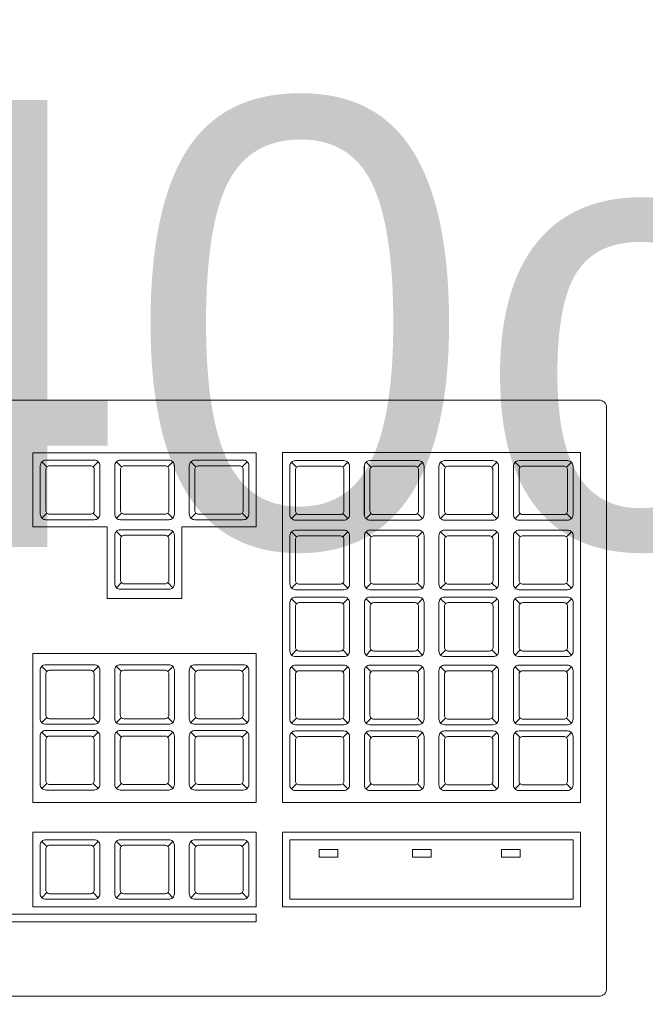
# Model space of a CAD drawing. Header units: millimetres. Extents: x 26866 to 1024070, y -428191 to 408885.
# Tile 111 of 248: x 181521 to 181689, y 388940 to 389205. Entities that reach past the tile are written whole.
import ezdxf

# ---------------------------------------------------------------- set-up
doc = ezdxf.new("R2010")
doc.units = ezdxf.units.MM
doc.header["$LTSCALE"] = 2
for name, color, linetype, lineweight in [('0_OPIS', 7, 'Continuous', 13), ('3DPLAN_A_TABELKA POMIESZCZEŃ', 7, 'Continuous', 0), ('Opisy', 7, 'Continuous', 13)]:
    doc.layers.add(name, color=color, linetype=linetype, lineweight=lineweight)
doc.layers.add('3DPLAN_A_KRESKOWANIE 1', color=253, linetype='Continuous')
doc.layers.add('3DPLAN_A_OPIS', color=8, linetype='Continuous')
doc.layers.add('FURNITURE ZD 1 500', color=7, linetype='Continuous', lineweight=13, true_color=0x9fa8a5)
doc.styles.add('ARIAL', font='arial.ttf')

# ---------------------------------------------------------------- blocks, each defined once
blk = doc.blocks.new('kondygnacja -1')
at = {"layer": '3DPLAN_A_KRESKOWANIE 1'}
h = blk.add_hatch(dxfattribs=at)
h.set_pattern_fill('ANSI31', color=256, scale=7.5, style=0)
h.set_pattern_definition([(45, (23044.838, -26883.88), (-16.83798, 16.83798), [])])
h.paths.add_polyline_path([(31677.485, -24430.84), (30214.868, -24430.84), (30214.868, -24470.84), (30429.606, -24470.84), (30429.606, -24477.84), (30447.606, -24477.84), (30447.606, -24818.84), (30476.606, -24818.84), (30476.606, -24470.84), (31012.606, -24470.84), (31012.606, -24478.84), (31079.606, -24478.84), (31079.606, -24470.84), (31638.606, -24470.84), (31638.606, -25036.84), (31079.606, -25036.84), (31079.606, -25028.84), (31012.606, -25028.84), (31012.606, -25036.84), (30611.38, -25036.84), (30611.38, -25072.84), (31023.606, -25072.84), (31034.606, -25082.84), (31034.606, -25330.84), (31023.606, -25340.84), (30831.396, -25340.84, -0.038531), (30832.58, -25356.183), (30832.58, -25371.84), (31079.606, -25371.84), (31079.606, -25072.84), (31638.606, -25072.84), (31638.606, -25943.84), (30832.58, -25943.84), (30832.58, -26009.84), (31677.485, -26009.84)])
h.paths.add_polyline_path([(30682.606, -26009.84), (30832.58, -26009.84), (30832.58, -25943.84), (30760.606, -25943.84), (30760.606, -25454.668), (30735.606, -25464.584), (30735.606, -25943.84), (30682.606, -25943.84)])
h.paths.add_polyline_path([(30679.606, -25371.84), (30735.606, -25371.84), (30735.606, -25464.584), (30760.606, -25454.668), (30760.606, -25371.84), (30832.58, -25371.84), (30832.58, -25356.183, 0.038531), (30831.396, -25340.84), (30679.606, -25340.84)])
h.paths.add_polyline_path([(30355.83, -25371.84), (30425.606, -25371.84), (30425.606, -25379.84), (30463.606, -25379.84), (30463.606, -25424.739), (30471.606, -25424.739), (30471.606, -25395.84), (30533.606, -25395.84), (30533.606, -25371.84), (30576.606, -25371.84), (30576.606, -25341.84), (30472.606, -25341.84), (30472.606, -25326.84), (30427.606, -25326.84), (30427.606, -25341.84), (30355.83, -25341.84)])
h.paths.add_polyline_path([(30456.606, -25936.84), (30425.606, -25936.84), (30425.606, -25945.84), (30380.606, -25945.84), (30380.606, -26009.84), (30512.606, -26009.84), (30512.606, -25943.84), (30466.606, -25943.84), (30466.606, -25712.84), (30456.606, -25712.84)])
h.paths.add_polyline_path([(28888.606, -25941.84), (28888.606, -26009.84), (29013.606, -26009.84), (29013.606, -25941.84)])
h.paths.add_polyline_path([(28591.166, -26009.84), (28591.166, -25944.84), (28547.606, -25944.84), (28547.606, -26009.84)])
h.paths.add_polyline_path([(28624.606, -25870.534), (28654.797, -25870.534), (28654.797, -25924.534), (28624.606, -25924.534), (28624.606, -25944.84), (28591.166, -25944.84), (28591.166, -26009.84), (28713.606, -26009.84), (28713.606, -25941.84), (28672.606, -25941.84), (28672.606, -25932.84), (28657.606, -25932.84), (28657.606, -25716.84), (28624.606, -25716.84)])
h.paths.add_polyline_path([(28372.606, -25944.84), (28328.606, -25944.84), (28328.606, -25907.84), (28282.606, -25907.84), (28282.606, -25944.84), (28248.606, -25944.84), (28248.606, -26009.84), (28372.606, -26009.84)])
h.paths.add_polyline_path([(28092.606, -25563.84), (28054.606, -25563.84), (28054.606, -25383.84), (28067.602, -25383.84), (28067.606, -25375.84), (28340.606, -25375.84), (28340.606, -25341.84), (28070.606, -25341.84), (28070.606, -25332.84), (28030.606, -25332.84), (28030.606, -25395.598), (28048.707, -25395.598), (28048.707, -25449.598), (28030.606, -25449.598), (28030.606, -26009.84), (28073.606, -26009.84), (28073.606, -25944.84), (28054.606, -25944.84), (28054.606, -25668.84), (28092.606, -25668.84)])
h.paths.add_polyline_path([(27949.606, -25495.746), (27949.606, -25507.746), (27983.295, -25507.746), (27983.295, -25521.746), (27949.606, -25521.746), (27949.606, -25531.84), (27999.606, -25531.84), (27999.606, -25934.84), (27982.606, -25934.84), (27982.606, -25942.84), (27947.606, -25942.84), (27947.606, -26009.84), (28026.624, -26009.84), (28026.624, -25449.598), (27999.606, -25449.598), (27999.606, -25463.84), (27949.606, -25463.84), (27949.606, -25481.746), (27983.295, -25481.746), (27983.295, -25495.746)])
h.paths.add_polyline_path([(27982.606, -25361.84), (27952.606, -25361.84), (27952.606, -25332.84), (28026.624, -25332.84), (28026.624, -25395.598), (27999.606, -25395.598), (27999.606, -25377.84), (27982.606, -25377.84)])
h.paths.add_polyline_path([(26818.606, -25892.84), (26781.485, -25892.84), (26781.485, -26009.84), (26894.541, -26009.84), (26894.541, -25942.84), (26830.606, -25942.84), (26830.606, -25930.84), (26818.606, -25930.84)])
h.paths.add_polyline_path([(26894.541, -26009.84), (27115.936, -26009.84), (27115.936, -25942.84), (26894.541, -25942.84)])
h.paths.add_polyline_path([(27115.936, -25942.84), (27115.936, -26009.84), (27466.606, -26009.84), (27466.606, -25942.84), (27427.606, -25942.84), (27427.606, -25933.84), (27384.606, -25933.84), (27384.606, -25942.84)])
h.paths.add_polyline_path([(27641.606, -25942.84), (27641.606, -26009.84), (27802.606, -26009.84), (27802.606, -25942.84)])
h.paths.add_polyline_path([(30621.105, -25040.467), (30688.374, -25040.467), (30688.374, -25072.867), (30621.105, -25072.867)], flags=24)
at = {"layer": 'FURNITURE ZD 1 500', "lineweight": 0}
for p, q in [((27152.615, -25892.817), (27152.615, -25891.508)), ((27152.797, -25891.539), (27152.661, -25891.404)), ((27154.038, -25891.539), (27154.174, -25891.404)), ((27154.615, -25892.817), (27154.615, -25891.508)), ((27154.797, -25891.539), (27154.661, -25891.404)), ((27156.038, -25891.539), (27156.174, -25891.404)), ((27156.613, -25892.817), (27156.613, -25891.508)), ((27156.794, -25891.539), (27156.659, -25891.404)), ((27158.036, -25891.539), (27158.171, -25891.404)), ((27159.313, -25892.829), (27159.313, -25891.52)), ((27159.494, -25891.551), (27159.359, -25891.416)), ((27160.736, -25891.551), (27160.871, -25891.416)), ((27161.313, -25892.829), (27161.313, -25891.52)), ((27161.494, -25891.551), (27161.359, -25891.416)), ((27162.736, -25891.551), (27162.871, -25891.416)), ((27163.313, -25892.829), (27163.313, -25891.52)), ((27163.494, -25891.551), (27163.359, -25891.416)), ((27164.736, -25891.551), (27164.871, -25891.416)), ((27165.313, -25892.829), (27165.313, -25891.52)), ((27165.494, -25891.551), (27165.359, -25891.416)), ((27166.736, -25891.551), (27166.871, -25891.416)), ((27152.797, -25892.781), (27152.661, -25892.916)), ((27154.038, -25892.781), (27154.174, -25892.916)), ((27154.797, -25892.781), (27154.661, -25892.916)), ((27156.038, -25892.781), (27156.174, -25892.916)), ((27156.794, -25892.781), (27156.659, -25892.916)), ((27158.036, -25892.781), (27158.171, -25892.916)), ((27159.494, -25892.792), (27159.359, -25892.928)), ((27160.736, -25892.792), (27160.871, -25892.928)), ((27161.494, -25892.792), (27161.359, -25892.928)), ((27162.736, -25892.792), (27162.871, -25892.928)), ((27163.494, -25892.792), (27163.359, -25892.928)), ((27164.736, -25892.792), (27164.871, -25892.928)), ((27165.494, -25892.792), (27165.359, -25892.928)), ((27166.736, -25892.792), (27166.871, -25892.928)), ((27156.415, -25895.069), (27156.415, -25893.148)), ((27154.615, -25894.684), (27154.615, -25893.375)), ((27154.797, -25893.406), (27154.661, -25893.271)), ((27156.038, -25893.406), (27156.174, -25893.271)), ((27159.315, -25894.696), (27159.315, -25893.387)), ((27159.497, -25893.418), (27159.361, -25893.282)), ((27160.738, -25893.418), (27160.874, -25893.282)), ((27161.315, -25894.696), (27161.315, -25893.387)), ((27161.497, -25893.418), (27161.361, -25893.282)), ((27162.738, -25893.418), (27162.874, -25893.282)), ((27163.315, -25894.696), (27163.315, -25893.387)), ((27163.497, -25893.418), (27163.361, -25893.282)), ((27164.738, -25893.418), (27164.874, -25893.282)), ((27165.315, -25894.696), (27165.315, -25893.387)), ((27165.497, -25893.418), (27165.361, -25893.282)), ((27166.738, -25893.418), (27166.874, -25893.282)), ((27154.797, -25894.647), (27154.661, -25894.783)), ((27156.038, -25894.647), (27156.174, -25894.783)), ((27159.497, -25894.659), (27159.361, -25894.794)), ((27160.738, -25894.659), (27160.874, -25894.794)), ((27161.497, -25894.659), (27161.361, -25894.794)), ((27162.738, -25894.659), (27162.874, -25894.794)), ((27163.497, -25894.659), (27163.361, -25894.794)), ((27164.738, -25894.659), (27164.874, -25894.794)), ((27165.497, -25894.659), (27165.361, -25894.794)), ((27166.738, -25894.659), (27166.874, -25894.794)), ((27159.315, -25896.491), (27159.315, -25895.182)), ((27159.497, -25895.213), (27159.361, -25895.078)), ((27160.738, -25895.213), (27160.874, -25895.078)), ((27161.315, -25896.491), (27161.315, -25895.182)), ((27161.497, -25895.213), (27161.361, -25895.078)), ((27162.738, -25895.213), (27162.874, -25895.078)), ((27163.315, -25896.491), (27163.315, -25895.182)), ((27163.497, -25895.213), (27163.361, -25895.078)), ((27164.738, -25895.213), (27164.874, -25895.078)), ((27165.315, -25896.491), (27165.315, -25895.182)), ((27165.497, -25895.213), (27165.361, -25895.078)), ((27166.738, -25895.213), (27166.874, -25895.078)), ((27159.497, -25896.454), (27159.361, -25896.59)), ((27160.738, -25896.454), (27160.874, -25896.59)), ((27161.497, -25896.454), (27161.361, -25896.59)), ((27162.738, -25896.454), (27162.874, -25896.59)), ((27163.497, -25896.454), (27163.361, -25896.59)), ((27164.738, -25896.454), (27164.874, -25896.59)), ((27165.497, -25896.454), (27165.361, -25896.59)), ((27166.738, -25896.454), (27166.874, -25896.59)), ((27152.794, -25897.029), (27152.659, -25896.894)), ((27154.036, -25897.029), (27154.171, -25896.894)), ((27154.794, -25897.029), (27154.659, -25896.894)), ((27156.036, -25897.029), (27156.171, -25896.894)), ((27156.794, -25897.029), (27156.659, -25896.894)), ((27158.036, -25897.029), (27158.171, -25896.894)), ((27159.494, -25897.041), (27159.359, -25896.905)), ((27160.736, -25897.041), (27160.871, -25896.905)), ((27161.494, -25897.041), (27161.359, -25896.905)), ((27162.736, -25897.041), (27162.871, -25896.905)), ((27163.494, -25897.041), (27163.359, -25896.905)), ((27164.736, -25897.041), (27164.871, -25896.905)), ((27165.494, -25897.041), (27165.359, -25896.905)), ((27166.736, -25897.041), (27166.871, -25896.905)), ((27152.794, -25898.271), (27152.659, -25898.406)), ((27154.036, -25898.271), (27154.171, -25898.406)), ((27154.794, -25898.271), (27154.659, -25898.406)), ((27156.036, -25898.271), (27156.171, -25898.406)), ((27156.794, -25898.271), (27156.659, -25898.406)), ((27158.036, -25898.271), (27158.171, -25898.406)), ((27159.494, -25898.282), (27159.359, -25898.418)), ((27160.736, -25898.282), (27160.871, -25898.418)), ((27161.494, -25898.282), (27161.359, -25898.418)), ((27162.736, -25898.282), (27162.871, -25898.418)), ((27163.494, -25898.282), (27163.359, -25898.418)), ((27164.736, -25898.282), (27164.871, -25898.418)), ((27165.494, -25898.282), (27165.359, -25898.418)), ((27166.736, -25898.282), (27166.871, -25898.418)), ((27152.794, -25898.794), (27152.659, -25898.659)), ((27154.036, -25898.794), (27154.171, -25898.659)), ((27154.794, -25898.794), (27154.659, -25898.659)), ((27156.036, -25898.794), (27156.171, -25898.659)), ((27156.794, -25898.794), (27156.659, -25898.659)), ((27158.036, -25898.794), (27158.171, -25898.659)), ((27159.494, -25898.806), (27159.359, -25898.671)), ((27160.736, -25898.806), (27160.871, -25898.671)), ((27161.494, -25898.806), (27161.359, -25898.671)), ((27162.736, -25898.806), (27162.871, -25898.671)), ((27163.494, -25898.806), (27163.359, -25898.671)), ((27164.736, -25898.806), (27164.871, -25898.671)), ((27165.494, -25898.806), (27165.359, -25898.671)), ((27166.736, -25898.806), (27166.871, -25898.671)), ((27152.794, -25900.036), (27152.659, -25900.171)), ((27154.036, -25900.036), (27154.171, -25900.171)), ((27154.794, -25900.036), (27154.659, -25900.171)), ((27156.036, -25900.036), (27156.171, -25900.171)), ((27156.794, -25900.036), (27156.659, -25900.171)), ((27158.036, -25900.036), (27158.171, -25900.171)), ((27159.494, -25900.047), (27159.359, -25900.183)), ((27160.736, -25900.047), (27160.871, -25900.183)), ((27161.494, -25900.047), (27161.359, -25900.183)), ((27162.736, -25900.047), (27162.871, -25900.183)), ((27163.494, -25900.047), (27163.359, -25900.183)), ((27164.736, -25900.047), (27164.871, -25900.183)), ((27165.494, -25900.047), (27165.359, -25900.183)), ((27166.736, -25900.047), (27166.871, -25900.183)), ((27152.794, -25901.727), (27152.659, -25901.592)), ((27154.036, -25901.727), (27154.171, -25901.592)), ((27154.794, -25901.727), (27154.659, -25901.592)), ((27156.036, -25901.727), (27156.171, -25901.592)), ((27156.794, -25901.727), (27156.659, -25901.592)), ((27158.036, -25901.727), (27158.171, -25901.592)), ((27152.794, -25902.969), (27152.659, -25903.104)), ((27154.036, -25902.969), (27154.171, -25903.104)), ((27154.794, -25902.969), (27154.659, -25903.104)), ((27156.036, -25902.969), (27156.171, -25903.104)), ((27156.794, -25902.969), (27156.659, -25903.104)), ((27158.036, -25902.969), (27158.171, -25903.104))]:
    blk.add_line(p, q, dxfattribs=at)
for points in [[(27121.815, -25905.548), (27121.815, -25889.948, -0.414214), (27122.015, -25889.748), (27167.615, -25889.748, -0.414214), (27167.815, -25889.948), (27167.815, -25905.548, -0.414214), (27167.615, -25905.748), (27122.015, -25905.748, -0.414214)], [(27154.217, -25892.81, -0.414214), (27154.067, -25892.96), (27152.767, -25892.96, -0.414214), (27152.617, -25892.81), (27152.617, -25891.51, -0.414214), (27152.767, -25891.36), (27154.067, -25891.36, -0.414214), (27154.217, -25891.51)], [(27153.967, -25892.81), (27152.867, -25892.81, -0.414214), (27152.767, -25892.71), (27152.767, -25891.61, -0.414214), (27152.867, -25891.51), (27153.967, -25891.51, -0.414214), (27154.067, -25891.61), (27154.067, -25892.71, -0.414214)], [(27156.217, -25892.81, -0.414214), (27156.067, -25892.96), (27154.767, -25892.96, -0.414214), (27154.617, -25892.81), (27154.617, -25891.51, -0.414214), (27154.767, -25891.36), (27156.067, -25891.36, -0.414214), (27156.217, -25891.51)], [(27155.967, -25892.81), (27154.867, -25892.81, -0.414214), (27154.767, -25892.71), (27154.767, -25891.61, -0.414214), (27154.867, -25891.51), (27155.967, -25891.51, -0.414214), (27156.067, -25891.61), (27156.067, -25892.71, -0.414214)], [(27158.215, -25892.81, -0.414214), (27158.065, -25892.96), (27156.765, -25892.96, -0.414214), (27156.615, -25892.81), (27156.615, -25891.51, -0.414214), (27156.765, -25891.36), (27158.065, -25891.36, -0.414214), (27158.215, -25891.51)], [(27157.965, -25892.81), (27156.865, -25892.81, -0.414214), (27156.765, -25892.71), (27156.765, -25891.61, -0.414214), (27156.865, -25891.51), (27157.965, -25891.51, -0.414214), (27158.065, -25891.61), (27158.065, -25892.71, -0.414214)], [(27160.915, -25892.822, -0.414214), (27160.765, -25892.972), (27159.465, -25892.972, -0.414214), (27159.315, -25892.822), (27159.315, -25891.522, -0.414214), (27159.465, -25891.372), (27160.765, -25891.372, -0.414214), (27160.915, -25891.522)], [(27160.665, -25892.822), (27159.565, -25892.822, -0.414214), (27159.465, -25892.722), (27159.465, -25891.622, -0.414214), (27159.565, -25891.522), (27160.665, -25891.522, -0.414214), (27160.765, -25891.622), (27160.765, -25892.722, -0.414214)], [(27162.915, -25892.822, -0.414214), (27162.765, -25892.972), (27161.465, -25892.972, -0.414214), (27161.315, -25892.822), (27161.315, -25891.522, -0.414214), (27161.465, -25891.372), (27162.765, -25891.372, -0.414214), (27162.915, -25891.522)], [(27162.665, -25892.822), (27161.565, -25892.822, -0.414214), (27161.465, -25892.722), (27161.465, -25891.622, -0.414214), (27161.565, -25891.522), (27162.665, -25891.522, -0.414214), (27162.765, -25891.622), (27162.765, -25892.722, -0.414214)], [(27164.915, -25892.822, -0.414214), (27164.765, -25892.972), (27163.465, -25892.972, -0.414214), (27163.315, -25892.822), (27163.315, -25891.522, -0.414214), (27163.465, -25891.372), (27164.765, -25891.372, -0.414214), (27164.915, -25891.522)], [(27164.665, -25892.822), (27163.565, -25892.822, -0.414214), (27163.465, -25892.722), (27163.465, -25891.622, -0.414214), (27163.565, -25891.522), (27164.665, -25891.522, -0.414214), (27164.765, -25891.622), (27164.765, -25892.722, -0.414214)], [(27166.915, -25892.822, -0.414214), (27166.765, -25892.972), (27165.465, -25892.972, -0.414214), (27165.315, -25892.822), (27165.315, -25891.522, -0.414214), (27165.465, -25891.372), (27166.765, -25891.372, -0.414214), (27166.915, -25891.522)], [(27166.665, -25892.822), (27165.565, -25892.822, -0.414214), (27165.465, -25892.722), (27165.465, -25891.622, -0.414214), (27165.565, -25891.522), (27166.665, -25891.522, -0.414214), (27166.765, -25891.622), (27166.765, -25892.722, -0.414214)], [(27156.217, -25894.677, -0.414214), (27156.067, -25894.827), (27154.767, -25894.827, -0.414214), (27154.617, -25894.677), (27154.617, -25893.377, -0.414214), (27154.767, -25893.227), (27156.067, -25893.227, -0.414214), (27156.217, -25893.377)], [(27155.967, -25894.677), (27154.867, -25894.677, -0.414214), (27154.767, -25894.577), (27154.767, -25893.477, -0.414214), (27154.867, -25893.377), (27155.967, -25893.377, -0.414214), (27156.067, -25893.477), (27156.067, -25894.577, -0.414214)], [(27160.917, -25894.688, -0.414214), (27160.767, -25894.838), (27159.467, -25894.838, -0.414214), (27159.317, -25894.688), (27159.317, -25893.388, -0.414214), (27159.467, -25893.238), (27160.767, -25893.238, -0.414214), (27160.917, -25893.388)], [(27160.667, -25894.688), (27159.567, -25894.688, -0.414214), (27159.467, -25894.588), (27159.467, -25893.488, -0.414214), (27159.567, -25893.388), (27160.667, -25893.388, -0.414214), (27160.767, -25893.488), (27160.767, -25894.588, -0.414214)], [(27162.917, -25894.688, -0.414214), (27162.767, -25894.838), (27161.467, -25894.838, -0.414214), (27161.317, -25894.688), (27161.317, -25893.388, -0.414214), (27161.467, -25893.238), (27162.767, -25893.238, -0.414214), (27162.917, -25893.388)], [(27162.667, -25894.688), (27161.567, -25894.688, -0.414214), (27161.467, -25894.588), (27161.467, -25893.488, -0.414214), (27161.567, -25893.388), (27162.667, -25893.388, -0.414214), (27162.767, -25893.488), (27162.767, -25894.588, -0.414214)], [(27164.917, -25894.688, -0.414214), (27164.767, -25894.838), (27163.467, -25894.838, -0.414214), (27163.317, -25894.688), (27163.317, -25893.388, -0.414214), (27163.467, -25893.238), (27164.767, -25893.238, -0.414214), (27164.917, -25893.388)], [(27164.667, -25894.688), (27163.567, -25894.688, -0.414214), (27163.467, -25894.588), (27163.467, -25893.488, -0.414214), (27163.567, -25893.388), (27164.667, -25893.388, -0.414214), (27164.767, -25893.488), (27164.767, -25894.588, -0.414214)], [(27166.917, -25894.688, -0.414214), (27166.767, -25894.838), (27165.467, -25894.838, -0.414214), (27165.317, -25894.688), (27165.317, -25893.388, -0.414214), (27165.467, -25893.238), (27166.767, -25893.238, -0.414214), (27166.917, -25893.388)], [(27166.667, -25894.688), (27165.567, -25894.688, -0.414214), (27165.467, -25894.588), (27165.467, -25893.488, -0.414214), (27165.567, -25893.388), (27166.667, -25893.388, -0.414214), (27166.767, -25893.488), (27166.767, -25894.588, -0.414214)], [(27160.917, -25896.484, -0.414214), (27160.767, -25896.634), (27159.467, -25896.634, -0.414214), (27159.317, -25896.484), (27159.317, -25895.184, -0.414214), (27159.467, -25895.034), (27160.767, -25895.034, -0.414214), (27160.917, -25895.184)], [(27160.667, -25896.484), (27159.567, -25896.484, -0.414214), (27159.467, -25896.384), (27159.467, -25895.284, -0.414214), (27159.567, -25895.184), (27160.667, -25895.184, -0.414214), (27160.767, -25895.284), (27160.767, -25896.384, -0.414214)], [(27162.917, -25896.484, -0.414214), (27162.767, -25896.634), (27161.467, -25896.634, -0.414214), (27161.317, -25896.484), (27161.317, -25895.184, -0.414214), (27161.467, -25895.034), (27162.767, -25895.034, -0.414214), (27162.917, -25895.184)], [(27162.667, -25896.484), (27161.567, -25896.484, -0.414214), (27161.467, -25896.384), (27161.467, -25895.284, -0.414214), (27161.567, -25895.184), (27162.667, -25895.184, -0.414214), (27162.767, -25895.284), (27162.767, -25896.384, -0.414214)], [(27164.917, -25896.484, -0.414214), (27164.767, -25896.634), (27163.467, -25896.634, -0.414214), (27163.317, -25896.484), (27163.317, -25895.184, -0.414214), (27163.467, -25895.034), (27164.767, -25895.034, -0.414214), (27164.917, -25895.184)], [(27164.667, -25896.484), (27163.567, -25896.484, -0.414214), (27163.467, -25896.384), (27163.467, -25895.284, -0.414214), (27163.567, -25895.184), (27164.667, -25895.184, -0.414214), (27164.767, -25895.284), (27164.767, -25896.384, -0.414214)], [(27166.917, -25896.484, -0.414214), (27166.767, -25896.634), (27165.467, -25896.634, -0.414214), (27165.317, -25896.484), (27165.317, -25895.184, -0.414214), (27165.467, -25895.034), (27166.767, -25895.034, -0.414214), (27166.917, -25895.184)], [(27166.667, -25896.484), (27165.567, -25896.484, -0.414214), (27165.467, -25896.384), (27165.467, -25895.284, -0.414214), (27165.567, -25895.184), (27166.667, -25895.184, -0.414214), (27166.767, -25895.284), (27166.767, -25896.384, -0.414214)], [(27154.215, -25898.3, -0.414214), (27154.065, -25898.45), (27152.765, -25898.45, -0.414214), (27152.615, -25898.3), (27152.615, -25897, -0.414214), (27152.765, -25896.85), (27154.065, -25896.85, -0.414214), (27154.215, -25897)], [(27156.215, -25898.3, -0.414214), (27156.065, -25898.45), (27154.765, -25898.45, -0.414214), (27154.615, -25898.3), (27154.615, -25897, -0.414214), (27154.765, -25896.85), (27156.065, -25896.85, -0.414214), (27156.215, -25897)], [(27158.215, -25898.3, -0.414214), (27158.065, -25898.45), (27156.765, -25898.45, -0.414214), (27156.615, -25898.3), (27156.615, -25897, -0.414214), (27156.765, -25896.85), (27158.065, -25896.85, -0.414214), (27158.215, -25897)], [(27153.965, -25898.3), (27152.865, -25898.3, -0.414214), (27152.765, -25898.2), (27152.765, -25897.1, -0.414214), (27152.865, -25897), (27153.965, -25897, -0.414214), (27154.065, -25897.1), (27154.065, -25898.2, -0.414214)], [(27155.965, -25898.3), (27154.865, -25898.3, -0.414214), (27154.765, -25898.2), (27154.765, -25897.1, -0.414214), (27154.865, -25897), (27155.965, -25897, -0.414214), (27156.065, -25897.1), (27156.065, -25898.2, -0.414214)], [(27157.965, -25898.3), (27156.865, -25898.3, -0.414214), (27156.765, -25898.2), (27156.765, -25897.1, -0.414214), (27156.865, -25897), (27157.965, -25897, -0.414214), (27158.065, -25897.1), (27158.065, -25898.2, -0.414214)], [(27160.915, -25898.311, -0.414214), (27160.765, -25898.461), (27159.465, -25898.461, -0.414214), (27159.315, -25898.311), (27159.315, -25897.011, -0.414214), (27159.465, -25896.861), (27160.765, -25896.861, -0.414214), (27160.915, -25897.011)], [(27160.665, -25898.311), (27159.565, -25898.311, -0.414214), (27159.465, -25898.211), (27159.465, -25897.111, -0.414214), (27159.565, -25897.011), (27160.665, -25897.011, -0.414214), (27160.765, -25897.111), (27160.765, -25898.211, -0.414214)], [(27162.915, -25898.311, -0.414214), (27162.765, -25898.461), (27161.465, -25898.461, -0.414214), (27161.315, -25898.311), (27161.315, -25897.011, -0.414214), (27161.465, -25896.861), (27162.765, -25896.861, -0.414214), (27162.915, -25897.011)], [(27162.665, -25898.311), (27161.565, -25898.311, -0.414214), (27161.465, -25898.211), (27161.465, -25897.111, -0.414214), (27161.565, -25897.011), (27162.665, -25897.011, -0.414214), (27162.765, -25897.111), (27162.765, -25898.211, -0.414214)], [(27164.915, -25898.311, -0.414214), (27164.765, -25898.461), (27163.465, -25898.461, -0.414214), (27163.315, -25898.311), (27163.315, -25897.011, -0.414214), (27163.465, -25896.861), (27164.765, -25896.861, -0.414214), (27164.915, -25897.011)], [(27164.665, -25898.311), (27163.565, -25898.311, -0.414214), (27163.465, -25898.211), (27163.465, -25897.111, -0.414214), (27163.565, -25897.011), (27164.665, -25897.011, -0.414214), (27164.765, -25897.111), (27164.765, -25898.211, -0.414214)], [(27166.915, -25898.311, -0.414214), (27166.765, -25898.461), (27165.465, -25898.461, -0.414214), (27165.315, -25898.311), (27165.315, -25897.011, -0.414214), (27165.465, -25896.861), (27166.765, -25896.861, -0.414214), (27166.915, -25897.011)], [(27166.665, -25898.311), (27165.565, -25898.311, -0.414214), (27165.465, -25898.211), (27165.465, -25897.111, -0.414214), (27165.565, -25897.011), (27166.665, -25897.011, -0.414214), (27166.765, -25897.111), (27166.765, -25898.211, -0.414214)], [(27154.215, -25900.065, -0.414214), (27154.065, -25900.215), (27152.765, -25900.215, -0.414214), (27152.615, -25900.065), (27152.615, -25898.765, -0.414214), (27152.765, -25898.615), (27154.065, -25898.615, -0.414214), (27154.215, -25898.765)], [(27156.215, -25900.065, -0.414214), (27156.065, -25900.215), (27154.765, -25900.215, -0.414214), (27154.615, -25900.065), (27154.615, -25898.765, -0.414214), (27154.765, -25898.615), (27156.065, -25898.615, -0.414214), (27156.215, -25898.765)], [(27158.215, -25900.065, -0.414214), (27158.065, -25900.215), (27156.765, -25900.215, -0.414214), (27156.615, -25900.065), (27156.615, -25898.765, -0.414214), (27156.765, -25898.615), (27158.065, -25898.615, -0.414214), (27158.215, -25898.765)], [(27160.915, -25900.077, -0.414214), (27160.765, -25900.227), (27159.465, -25900.227, -0.414214), (27159.315, -25900.077), (27159.315, -25898.777, -0.414214), (27159.465, -25898.627), (27160.765, -25898.627, -0.414214), (27160.915, -25898.777)], [(27162.915, -25900.077, -0.414214), (27162.765, -25900.227), (27161.465, -25900.227, -0.414214), (27161.315, -25900.077), (27161.315, -25898.777, -0.414214), (27161.465, -25898.627), (27162.765, -25898.627, -0.414214), (27162.915, -25898.777)], [(27164.915, -25900.077, -0.414214), (27164.765, -25900.227), (27163.465, -25900.227, -0.414214), (27163.315, -25900.077), (27163.315, -25898.777, -0.414214), (27163.465, -25898.627), (27164.765, -25898.627, -0.414214), (27164.915, -25898.777)], [(27166.915, -25900.077, -0.414214), (27166.765, -25900.227), (27165.465, -25900.227, -0.414214), (27165.315, -25900.077), (27165.315, -25898.777, -0.414214), (27165.465, -25898.627), (27166.765, -25898.627, -0.414214), (27166.915, -25898.777)], [(27153.965, -25900.065), (27152.865, -25900.065, -0.414214), (27152.765, -25899.965), (27152.765, -25898.865, -0.414214), (27152.865, -25898.765), (27153.965, -25898.765, -0.414214), (27154.065, -25898.865), (27154.065, -25899.965, -0.414214)], [(27155.965, -25900.065), (27154.865, -25900.065, -0.414214), (27154.765, -25899.965), (27154.765, -25898.865, -0.414214), (27154.865, -25898.765), (27155.965, -25898.765, -0.414214), (27156.065, -25898.865), (27156.065, -25899.965, -0.414214)], [(27157.965, -25900.065), (27156.865, -25900.065, -0.414214), (27156.765, -25899.965), (27156.765, -25898.865, -0.414214), (27156.865, -25898.765), (27157.965, -25898.765, -0.414214), (27158.065, -25898.865), (27158.065, -25899.965, -0.414214)], [(27160.665, -25900.077), (27159.565, -25900.077, -0.414214), (27159.465, -25899.977), (27159.465, -25898.877, -0.414214), (27159.565, -25898.777), (27160.665, -25898.777, -0.414214), (27160.765, -25898.877), (27160.765, -25899.977, -0.414214)], [(27162.665, -25900.077), (27161.565, -25900.077, -0.414214), (27161.465, -25899.977), (27161.465, -25898.877, -0.414214), (27161.565, -25898.777), (27162.665, -25898.777, -0.414214), (27162.765, -25898.877), (27162.765, -25899.977, -0.414214)], [(27164.665, -25900.077), (27163.565, -25900.077, -0.414214), (27163.465, -25899.977), (27163.465, -25898.877, -0.414214), (27163.565, -25898.777), (27164.665, -25898.777, -0.414214), (27164.765, -25898.877), (27164.765, -25899.977, -0.414214)], [(27166.665, -25900.077), (27165.565, -25900.077, -0.414214), (27165.465, -25899.977), (27165.465, -25898.877, -0.414214), (27165.565, -25898.777), (27166.665, -25898.777, -0.414214), (27166.765, -25898.877), (27166.765, -25899.977, -0.414214)], [(27154.215, -25902.998, -0.414214), (27154.065, -25903.148), (27152.765, -25903.148, -0.414214), (27152.615, -25902.998), (27152.615, -25901.698, -0.414214), (27152.765, -25901.548), (27154.065, -25901.548, -0.414214), (27154.215, -25901.698)], [(27156.215, -25902.998, -0.414214), (27156.065, -25903.148), (27154.765, -25903.148, -0.414214), (27154.615, -25902.998), (27154.615, -25901.698, -0.414214), (27154.765, -25901.548), (27156.065, -25901.548, -0.414214), (27156.215, -25901.698)], [(27158.215, -25902.998, -0.414214), (27158.065, -25903.148), (27156.765, -25903.148, -0.414214), (27156.615, -25902.998), (27156.615, -25901.698, -0.414214), (27156.765, -25901.548), (27158.065, -25901.548, -0.414214), (27158.215, -25901.698)], [(27153.965, -25902.998), (27152.865, -25902.998, -0.414214), (27152.765, -25902.898), (27152.765, -25901.798, -0.414214), (27152.865, -25901.698), (27153.965, -25901.698, -0.414214), (27154.065, -25901.798), (27154.065, -25902.898, -0.414214)], [(27155.965, -25902.998), (27154.865, -25902.998, -0.414214), (27154.765, -25902.898), (27154.765, -25901.798, -0.414214), (27154.865, -25901.698), (27155.965, -25901.698, -0.414214), (27156.065, -25901.798), (27156.065, -25902.898, -0.414214)], [(27157.965, -25902.998), (27156.865, -25902.998, -0.414214), (27156.765, -25902.898), (27156.765, -25901.798, -0.414214), (27156.865, -25901.698), (27157.965, -25901.698, -0.414214), (27158.065, -25901.798), (27158.065, -25902.898, -0.414214)]]:
    blk.add_lwpolyline(points, format="xyb", close=True, dxfattribs=at)
blk.add_lwpolyline([(27156.415, -25893.148), (27158.415, -25893.148), (27158.415, -25891.16), (27152.415, -25891.16), (27152.415, -25893.148), (27154.415, -25893.148), (27154.415, -25895.069), (27156.415, -25895.069)], dxfattribs=at)
for points in [[(27167.115, -25891.157), (27159.115, -25891.157), (27159.115, -25900.548), (27167.115, -25900.548)], [(27158.415, -25900.548), (27152.415, -25900.548), (27152.415, -25896.548), (27158.415, -25896.548)], [(27158.415, -25903.348), (27152.415, -25903.348), (27152.415, -25901.348), (27158.415, -25901.348)], [(27159.115, -25903.348), (27167.115, -25903.348), (27167.115, -25901.348), (27159.115, -25901.348)], [(27159.315, -25903.148), (27166.915, -25903.148), (27166.915, -25901.548), (27159.315, -25901.548)], [(27160.102, -25902.014), (27160.102, -25901.814), (27160.602, -25901.814), (27160.602, -25902.014)], [(27162.604, -25902.014), (27162.604, -25901.814), (27163.104, -25901.814), (27163.104, -25902.014)], [(27164.993, -25902.014), (27164.993, -25901.814), (27165.493, -25901.814), (27165.493, -25902.014)], [(27122.815, -25903.548), (27158.415, -25903.548), (27158.415, -25903.748), (27122.815, -25903.748)]]:
    blk.add_lwpolyline(points, close=True, dxfattribs=at)
at = {"layer": '3DPLAN_A_OPIS', "color": 1, "lineweight": 30, "style": 'ARIAL'}
for tag, p in [('PRZESUNIĘCIE_WEJŚCIA', (27655.165, -24535.333)), ('WYŁĄCZONE', (27007.179, -24723.982)), ('Z_OPRACOWANIA', (26996.84, -24746.417)), ('WYŁĄCZONE', (30803.053, -24760.867)), ('Z_OPRACOWANIA', (30792.713, -24783.301)), ('WYŁĄCZONE', (28894.898, -24826.593)), ('Z_OPRACOWANIA', (28884.559, -24849.027)), ('POWIĘKSZENIE_WEJŚCIA', (28313.679, -25144.412)), ('POWIĘKSZENIE_WEJŚCIA', (29600.622, -25191.363)), ('POWIĘKSZENIE_WEJŚCIA', (28011.449, -25235.417)), ('WYŁĄCZONE', (29754.423, -25678.169)), ('Z_OPRACOWANIA', (29744.084, -25700.603)), ('WYJŚCIE_EWAKUACYJNE', (27763.791, -26106.068))]:
    blk.add_attdef(tag, p, '', height=12, dxfattribs=at)
at = {"layer": '3DPLAN_A_OPIS', "color": 0, "lineweight": 30, "style": 'ARIAL'}
for tag, p in [('UGUL_1', (29350.296, -24586.012)), ('UGUL_2', (29622.921, -24586.012)), ('UGUL_3', (29833.15, -24586.012))]:
    blk.add_attdef(tag, p, '', height=12, dxfattribs=at)
at = {"layer": '3DPLAN_A_TABELKA POMIESZCZEŃ', "ltscale": 0.5, "style": 'ARIAL'}
for tag, p in [('KURTYNA', (27861.913, -26064.849)), ('POWIETRZNA', (27861.913, -26084.562))]:
    blk.add_attdef(tag, p, '', height=12, dxfattribs=at)
at = {"layer": 'Opisy', "ltscale": 0.5, "insert": (27057.083, -25881.688), "char_height": 12, "width": 684.99924, "attachment_point": 1, "style": 'ARIAL'}
blk.add_mtext('Biurko 60x140cm', dxfattribs=at)

msp = doc.modelspace()

# ---------------------------------------------------------------- block references
at = {"layer": '0_OPIS', "xscale": 10, "yscale": 10, "zscale": 10}
msp.add_blockref('kondygnacja -1', (-90000, 648000), dxfattribs=at)

doc.saveas('drawing.dxf')
